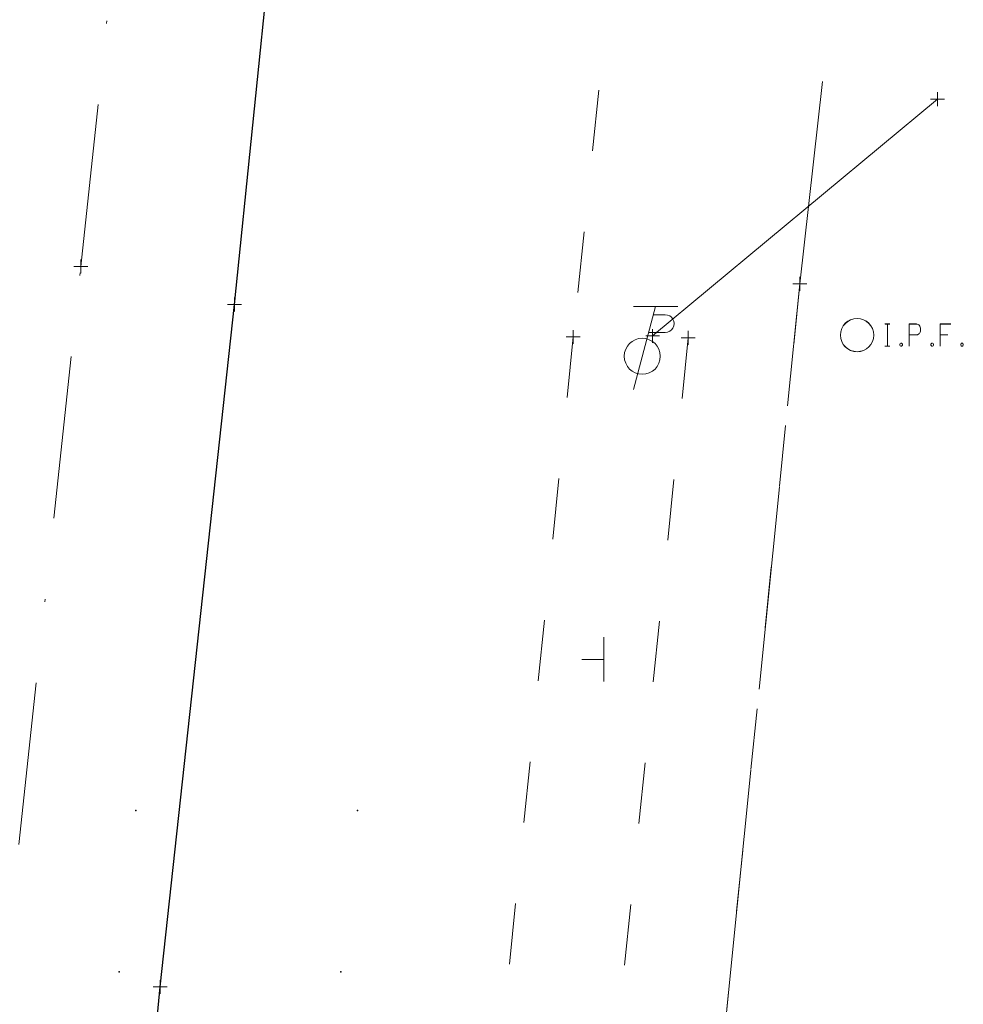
# Model space of a CAD drawing. Extents: x 1620613 to 58986870800, y -33664771900 to 607790.
# Tile 251 of 256: x 1620969 to 1621003, y 607564 to 607600. Entities that reach past the tile are written whole.
import ezdxf

# ---------------------------------------------------------------- set-up
doc = ezdxf.new("R2010")
doc.units = 0
doc.header["$MEASUREMENT"] = 0
for name, pattern in [('DGN Style 3', [10.285794, 7.346996, -2.938798]), ('DGN Style 4', [11.76254, 5.877597, -2.938798, 0.007347, -2.938798]), ('DGN Style 5', [5.142897, 2.204099, -2.938798]), ('elecex', [0])]:
    doc.linetypes.add(name, pattern=pattern)
for name, color, linetype, lineweight in [('PM_X_Cells', 7, 'Continuous', 0), ('PM_X_Cells (Construction)', 7, 'Continuous', 0), ('PV_X_COP', 4, 'DGN Style 4', 0), ('PV_X_Shoulder_Aggregate', 30, 'DGN Style 5', 0), ('PV_X_Walk', 120, 'DGN Style 5', 0), ('SN_X_Public', 3, 'Continuous', 0), ('SV_X_Mon_Cells_Found', 7, 'Continuous', 0), ('UT_X_Electric', 1, 'elecex', 0), ('UT_X_Misc_Cells', 7, 'Continuous', 0), ('XS_X_Ground_Line', 92, 'DGN Style 3', 13)]:
    doc.layers.add(name, color=color, linetype=linetype, lineweight=lineweight)
doc.layers.add('PM_X_Surveyed_Line', color=1, linetype='Continuous', lineweight=30, plot=False)
doc.layers.add('SV_X_Shot_Marker (Construction)', color=2, linetype='Continuous', lineweight=0, transparency=0.5)

# ---------------------------------------------------------------- blocks, each defined once
blk = doc.blocks.new('IPF_2')
at = {"layer": 'SV_X_Mon_Cells_Found', "color": 7, "linetype": 'Continuous', "lineweight": 0, "flags": 128}
for points in [[(0.100719, 0.04), (0.118356, 0.04)], [(0.109537, -0.04), (0.109537, 0.04)], [(0.1878, -0.04), (0.1878, 0.04), (0.214255, 0.04), (0.217015, 0.039365), (0.220869, 0.038105), (0.222527, 0.036846), (0.224176, 0.035586), (0.22638, 0.032441), (0.228038, 0.029287), (0.229141, 0.024248), (0.229141, 0.016689), (0.228585, 0.01417), (0.227483, 0.010391), (0.225278, 0.005986), (0.223074, 0.004092), (0.221424, 0.002832), (0.218664, 0.001572), (0.214255, 0.000947), (0.1878, 0.000947)], [(0.338268, 0.04), (0.300234, 0.04), (0.300234, -0.04)], [(0.300234, 0.000947), (0.327245, 0.000947)], [(0.157491, -0.029287), (0.160243, -0.029287), (0.161901, -0.030547), (0.16355, -0.033066), (0.16355, -0.036221), (0.161901, -0.03874), (0.160243, -0.04), (0.157491, -0.04), (0.155834, -0.03874), (0.154184, -0.036221), (0.154184, -0.033066), (0.155834, -0.030547), (0.157491, -0.029287)], [(0.269925, -0.029287), (0.272677, -0.029287), (0.274335, -0.030547), (0.275984, -0.033066), (0.275984, -0.036221), (0.274335, -0.03874), (0.272677, -0.04), (0.269925, -0.04), (0.268268, -0.03874), (0.266619, -0.036221), (0.266619, -0.033066), (0.268268, -0.030547), (0.269925, -0.029287)], [(0.377395, -0.029287), (0.380146, -0.029287), (0.381804, -0.030547), (0.383453, -0.033066), (0.383453, -0.036221), (0.381804, -0.03874), (0.380146, -0.04), (0.377395, -0.04), (0.375737, -0.03874), (0.374088, -0.036221), (0.374088, -0.033066), (0.375737, -0.030547), (0.377395, -0.029287)], [(0.100719, -0.04), (0.118356, -0.04)]]:
    blk.add_lwpolyline(points, dxfattribs=at)
at = {"layer": 'SV_X_Mon_Cells_Found', "color": 7, "linetype": 'Continuous', "lineweight": 0}
blk.add_circle((0, 0), 0.06, dxfattribs=at)
blk = doc.blocks.new('IPF_3')
at = {"layer": 'SV_X_Mon_Cells_Found', "color": 7, "linetype": 'Continuous', "lineweight": 0, "flags": 128}
for points in [[(0.100719, 0.04), (0.118356, 0.04)], [(0.109537, -0.04), (0.109537, 0.04)], [(0.1878, -0.04), (0.1878, 0.04), (0.214255, 0.04), (0.217015, 0.039365), (0.220869, 0.038105), (0.222527, 0.036846), (0.224176, 0.035586), (0.22638, 0.032441), (0.228038, 0.029287), (0.229141, 0.024248), (0.229141, 0.016689), (0.228585, 0.01417), (0.227483, 0.010391), (0.225278, 0.005986), (0.223074, 0.004092), (0.221424, 0.002832), (0.218664, 0.001572), (0.214255, 0.000947), (0.1878, 0.000947)], [(0.338268, 0.04), (0.300234, 0.04), (0.300234, -0.04)], [(0.300234, 0.000947), (0.327245, 0.000947)], [(0.157491, -0.029287), (0.160243, -0.029287), (0.161901, -0.030547), (0.16355, -0.033066), (0.16355, -0.036221), (0.161901, -0.03874), (0.160243, -0.04), (0.157491, -0.04), (0.155834, -0.03874), (0.154184, -0.036221), (0.154184, -0.033066), (0.155834, -0.030547), (0.157491, -0.029287)], [(0.269925, -0.029287), (0.272677, -0.029287), (0.274335, -0.030547), (0.275984, -0.033066), (0.275984, -0.036221), (0.274335, -0.03874), (0.272677, -0.04), (0.269925, -0.04), (0.268268, -0.03874), (0.266619, -0.036221), (0.266619, -0.033066), (0.268268, -0.030547), (0.269925, -0.029287)], [(0.377395, -0.029287), (0.380146, -0.029287), (0.381804, -0.030547), (0.383453, -0.033066), (0.383453, -0.036221), (0.381804, -0.03874), (0.380146, -0.04), (0.377395, -0.04), (0.375737, -0.03874), (0.374088, -0.036221), (0.374088, -0.033066), (0.375737, -0.030547), (0.377395, -0.029287)], [(0.100719, -0.04), (0.118356, -0.04)]]:
    blk.add_lwpolyline(points, dxfattribs=at)
at = {"layer": 'SV_X_Mon_Cells_Found', "color": 7, "linetype": 'Continuous', "lineweight": 0}
blk.add_circle((0, 0), 0.06, dxfattribs=at)
blk = doc.blocks.new('SVPT_180')
at = {"layer": 'SV_X_Shot_Marker (Construction)', "transparency": 33554495}
for p, q in [((-0.025, 0), (0.025, 0)), ((0, 0.025), (0, -0.025))]:
    blk.add_line(p, q, dxfattribs=at)
blk.add_point((0, 0), dxfattribs=at)
blk = doc.blocks.new('SVPT_182')
at = {"layer": 'SV_X_Shot_Marker (Construction)', "transparency": 33554495}
for p, q in [((-0.025, 0), (0.025, 0)), ((0, 0.025), (0, -0.025))]:
    blk.add_line(p, q, dxfattribs=at)
blk.add_point((0, 0), dxfattribs=at)
blk = doc.blocks.new('SVPT_183')
at = {"layer": 'SV_X_Shot_Marker (Construction)', "transparency": 33554495}
for p, q in [((-0.025, 0), (0.025, 0)), ((0, 0.025), (0, -0.025))]:
    blk.add_line(p, q, dxfattribs=at)
blk.add_point((0, 0), dxfattribs=at)
blk = doc.blocks.new('SVPT_206')
at = {"layer": 'SV_X_Shot_Marker (Construction)', "transparency": 33554495}
for p, q in [((-0.025, 0), (0.025, 0)), ((0, 0.025), (0, -0.025))]:
    blk.add_line(p, q, dxfattribs=at)
blk.add_point((0, 0), dxfattribs=at)
blk = doc.blocks.new('TPW_3')
at = {"layer": 'UT_X_Misc_Cells', "color": 30, "linetype": 'Continuous', "lineweight": 0}
for p, q in [((0.048167, 0.18), (-0.032167, -0.12)), ((0.128167, 0.18), (-0.031833, 0.18)), ((0.040167, 0.15), (0.082667, 0.15)), ((0.023083, 0.08625), (0.082667, 0.08625))]:
    blk.add_line(p, q, dxfattribs=at)
blk.add_circle((0, 0), 0.065, dxfattribs=at)
at = {"layer": 'UT_X_Misc_Cells', "color": 30, "linetype": 'Continuous', "lineweight": 0, "extrusion": (0, 0, -1)}
blk.add_arc((-0.083292, 0.118125), 0.0318811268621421, 88.876697, 271.123303, dxfattribs=at)
blk = doc.blocks.new('SVPT_207')
at = {"layer": 'SV_X_Shot_Marker (Construction)', "transparency": 33554495}
for p, q in [((-0.025, 0), (0.025, 0)), ((0, 0.025), (0, -0.025))]:
    blk.add_line(p, q, dxfattribs=at)
blk.add_point((0, 0), dxfattribs=at)
blk = doc.blocks.new('SVPT_208')
at = {"layer": 'SV_X_Shot_Marker (Construction)', "transparency": 33554495}
for p, q in [((-0.025, 0), (0.025, 0)), ((0, 0.025), (0, -0.025))]:
    blk.add_line(p, q, dxfattribs=at)
blk.add_point((0, 0), dxfattribs=at)
blk = doc.blocks.new('SGN1P_4')
at = {"layer": 'SN_X_Public', "color": 3, "linetype": 'Continuous', "lineweight": 0}
for p, q in [((0, 0.08), (0, -0.08)), ((0, 0), (-0.08, 0))]:
    blk.add_line(p, q, dxfattribs=at)
blk = doc.blocks.new('PMRT')
at = {"layer": 'PM_X_Cells (Construction)', "color": 7, "linetype": 'Continuous', "lineweight": 30}
for p in [(-8, 0), (0, 0)]:
    blk.add_point(p, dxfattribs=at)
blk = doc.blocks.new('SVPT_815')
at = {"layer": 'SV_X_Shot_Marker (Construction)', "transparency": 33554495}
for p, q in [((-0.025, 0), (0.025, 0)), ((0, 0.025), (0, -0.025))]:
    blk.add_line(p, q, dxfattribs=at)
blk.add_point((0, 0), dxfattribs=at)
blk = doc.blocks.new('SVPT_816')
at = {"layer": 'SV_X_Shot_Marker (Construction)', "transparency": 33554495}
for p, q in [((-0.025, 0), (0.025, 0)), ((0, 0.025), (0, -0.025))]:
    blk.add_line(p, q, dxfattribs=at)
blk.add_point((0, 0), dxfattribs=at)
blk = doc.blocks.new('PMRT_1')
at = {"layer": 'PM_X_Cells (Construction)', "color": 7, "linetype": 'Continuous', "lineweight": 30}
for p in [(-8, 0), (0, 0)]:
    blk.add_point(p, dxfattribs=at)

msp = doc.modelspace()

# ---------------------------------------------------------------- linework, layer by layer
at = {"layer": 'PM_X_Surveyed_Line'}
msp.add_polyline3d([(1620971.342, 607540.300011, 1053.418), (1620973.689, 607564.990011, 1053.665), (1620976.369, 607589.639011, 1053.83), (1620983.66, 607660.894011, 1054.295)], dxfattribs=at)
at = {"layer": 'PV_X_COP'}
msp.add_polyline3d([(1620950.207367, 607384.257664, 1055.387811), (1620952.373, 607409.422011, 1055.105), (1620955.353, 607438.521011, 1054.735), (1620958.137, 607467.981011, 1053.981), (1620961.426, 607500.533011, 1053.509), (1620962.954, 607515.998011, 1053.51), (1620966.051, 607546.558011, 1053.645), (1620970.825, 607591.015011, 1054.011), (1620973.848, 607619.587011, 1054.219), (1620977.877, 607662.074011, 1054.516)], dxfattribs=at)
at = {"layer": 'PV_X_Shoulder_Aggregate'}
msp.add_polyline3d([(1620995.386, 607656.598011, 1053.734), (1620992.613, 607626.790011, 1053.533), (1620990.055, 607602.495011, 1053.43), (1620988.604, 607588.466011, 1053.319), (1620985.613, 607559.047011, 1053.062), (1620982.735, 607530.902011, 1052.898), (1620981.493, 607517.260011, 1052.733), (1620980.043, 607517.354011, 1052.849), (1620979.743, 607515.334011, 1052.869), (1620981.172, 607515.088011, 1052.806), (1620978.697, 607488.779011, 1053.142), (1620977.425, 607473.008011, 1053.541), (1620975.325, 607454.914011, 1053.997), (1620974.947, 607451.559011, 1054.05), (1620972.607, 607429.070011, 1054.689), (1620970.013, 607405.650011, 1055.069), (1620968.822065, 607392.702315, 1055.158388)], dxfattribs=at)
at = {"layer": 'PV_X_Walk'}
for points in [[(1620996.788, 607590.385011, 1053.529), (1620993.597, 607558.734011, 1053.352), (1620990.903, 607531.605011, 1053.197), (1620988.881, 607514.270011, 1053.131), (1620986.351, 607484.731011, 1053.42), (1620985.231, 607472.251011, 1053.718), (1620983.192, 607452.594011, 1054.377), (1620979.512, 607425.149011, 1055.113), (1620976.994, 607409.506011, 1055.487), (1620974.829, 607395.338011, 1055.92)], [(1620992.756, 607588.432011, 1053.564), (1620989.777, 607559.092011, 1053.294), (1620987.358, 607531.523011, 1053.164), (1620985.674, 607514.683011, 1053.076), (1620982.856, 607485.409011, 1053.255), (1620981.253, 607472.227011, 1053.637), (1620979.451, 607452.778011, 1054.298), (1620975.932, 607425.833011, 1055.08)]]:
    msp.add_polyline3d(points, dxfattribs=at)
at = {"layer": 'UT_X_Electric', "extrusion": (0.0549769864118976, 0.0457017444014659, 0.997441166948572), "elevation": 117936.041629, "flags": 128}
msp.add_lwpolyline([(-568996.581273, -1630678.455359), (-568996.581273, -1630691.866633)], dxfattribs=at)
at = {"layer": 'XS_X_Ground_Line'}
msp.add_polyline3d([(1620986.747675, 607489.362391, 1053.374688), (1620988.881, 607514.270011, 1053.131), (1620990.903, 607531.605011, 1053.197), (1620991.126608, 607533.856773, 1053.209865), (1620993.597, 607558.734011, 1053.352), (1620994.280294, 607565.511489, 1053.389901), (1620996.788, 607590.385011, 1053.529), (1620998.437, 607605.104011, 1053.522)], dxfattribs=at)

# ---------------------------------------------------------------- block references
at = {"layer": 'PM_X_Cells', "color": 7, "linetype": 'Continuous', "lineweight": 30}
for name, p in [('PMRT_1', (1620980.811616, 607571.363379, 1053.220015)), ('PMRT', (1620980.206, 607565.537011, 1053.395))]:
    msp.add_blockref(name, p, dxfattribs=at)
at = {"layer": 'SN_X_Public', "color": 3, "linetype": 'Continuous', "lineweight": 0, "xscale": 10, "yscale": 10, "zscale": 10}
msp.add_blockref('SGN1P_4', (1620989.713, 607576.818011, 1053.263), dxfattribs=at)
at = {"layer": 'SV_X_Mon_Cells_Found', "color": 7, "linetype": 'Continuous', "lineweight": 0, "xscale": 10, "yscale": 10, "zscale": 10}
for name, p in [('IPF_2', (1620998.853, 607588.534011, 1053.265)), ('IPF_3', (1620998.854, 607588.532011, 1053.266))]:
    msp.add_blockref(name, p, dxfattribs=at)
at = {"layer": 'SV_X_Shot_Marker (Construction)', "transparency": 33554495, "xscale": 10, "yscale": 10, "zscale": 10}
for name, p in [('SVPT_816', (1621001.7567, 607597.053911, 1052.6985)), ('SVPT_182', (1620970.825, 607591.015011, 1054.011)), ('SVPT_207', (1620996.788, 607590.385011, 1053.529)), ('SVPT_183', (1620976.369, 607589.639011, 1053.83)), ('SVPT_206', (1620988.604, 607588.466011, 1053.319)), ('SVPT_815', (1620991.4699, 607588.502611, 1053.6573)), ('SVPT_208', (1620992.756, 607588.432011, 1053.564)), ('SVPT_180', (1620973.689, 607564.990011, 1053.665))]:
    msp.add_blockref(name, p, dxfattribs=at)
at = {"layer": 'UT_X_Misc_Cells', "color": 30, "linetype": 'Continuous', "lineweight": 0, "xscale": 10, "yscale": 10, "zscale": 10}
msp.add_blockref('TPW_3', (1620991.097, 607587.767011, 1053.451), dxfattribs=at)

doc.saveas('drawing.dxf')
